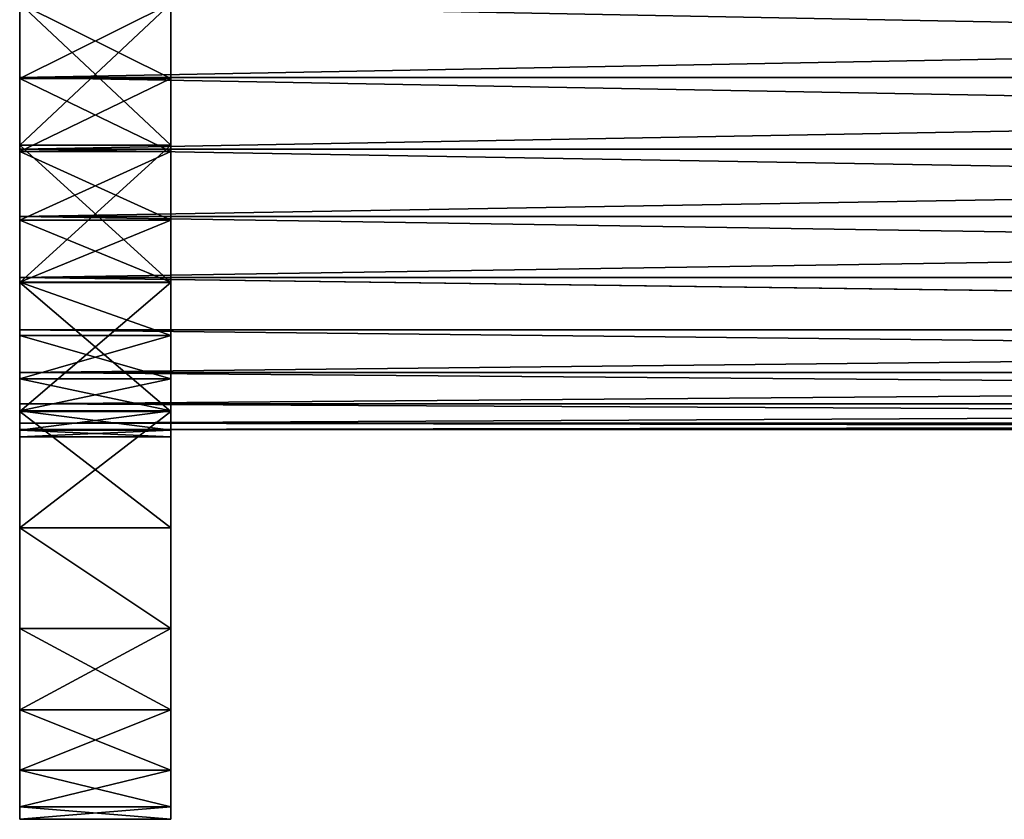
# Model space of a CAD drawing. Extents: x -0.1 to 19.2, y 0 to 39.3.
# Tile 1 of 215: x 0 to 3.3, y 20 to 22.7. Entities that reach past the tile are written whole.
import ezdxf

# ---------------------------------------------------------------- set-up
doc = ezdxf.new("R2010")
doc.units = 0
doc.header["$LTSCALE"] = 2.54
doc.layers.get('0').update_dxf_attribs({"color": 13, "linetype": 'CONTINUOUS'})

# ---------------------------------------------------------------- blocks, each defined once
blk = doc.blocks.new('OLTENS_MOLLE_WYLEWKA_WANNO')
at = {"color": 0}
for p, q in [((3.1667, 5.3554), (3.1667, 5.3554, 0.5)), ((3.1667, 5.3554), (3.1667, 5.3554, 0.5)), ((3.621, 5.2336), (3.621, 5.2336, 0.5)), ((3.621, 5.2336), (3.621, 5.2336, 0.5)), ((4.0473, 5.0349), (4.0473, 5.0349, 0.5)), ((4.0473, 5.0349), (4.0473, 5.0349, 0.5)), ((4.4325, 4.7651), (4.4325, 4.7651, 0.5)), ((4.4325, 4.7651), (4.4325, 4.7651, 0.5)), ((4.7651, 4.4325), (4.7651, 4.4325, 0.5)), ((4.7651, 4.4325), (4.7651, 4.4325, 0.5)), ((2.9471, 4.11, 0.5), (2.9471, 4.11)), ((2.9471, 4.11, 0.5), (2.9471, 4.11)), ((2.943, 4.0864, 13.0315), (2.943, 4.0864)), ((2.943, 4.0864, 13.0315), (2.943, 4.0864)), ((3.1885, 4.0453, 0.5), (3.1885, 4.0453)), ((3.1885, 4.0453, 0.5), (3.1885, 4.0453)), ((3.1803, 4.0228), (3.1803, 4.0228, 13.0301)), ((3.1803, 4.0228), (3.1803, 4.0228, 13.0301)), ((3.403, 3.9189), (3.403, 3.9189, 13.0277)), ((3.403, 3.9189), (3.403, 3.9189, 13.0277)), ((3.415, 3.9397, 0.5), (3.415, 3.9397)), ((3.415, 3.9397, 0.5), (3.415, 3.9397)), ((3.6197, 3.7964, 0.5), (3.6197, 3.7964)), ((3.6197, 3.7964, 0.5), (3.6197, 3.7964)), ((3.6043, 3.778), (3.6043, 3.778, 13.0245)), ((3.6043, 3.778), (3.6043, 3.778, 13.0245)), ((3.7964, 3.6197, 0.5), (3.7964, 3.6197)), ((3.7964, 3.6197, 0.5), (3.7964, 3.6197)), ((5.2336, 3.621), (5.2336, 3.621, 0.5)), ((5.2336, 3.621), (5.2336, 3.621, 0.5)), ((3.778, 3.6043), (3.778, 3.6043, 13.0206)), ((3.778, 3.6043), (3.778, 3.6043, 13.0206)), ((5.3554, 3.1667), (5.3554, 3.1667, 0.5)), ((5.3554, 3.1667), (5.3554, 3.1667, 0.5)), ((4.0864, 2.943), (4.0864, 2.943, 13.0056)), ((4.0864, 2.943), (4.0864, 2.943, 13.0056)), ((4.11, 2.9471, 0.5), (4.11, 2.9471)), ((4.11, 2.9471, 0.5), (4.11, 2.9471)), ((4.1078, 2.6982), (4.1078, 2.6982, 13)), ((4.1078, 2.6982), (4.1078, 2.6982, 13)), ((4.1318, 2.6982, 0.5), (4.1318, 2.6982)), ((4.1318, 2.6982, 0.5), (4.1318, 2.6982)), ((5.3964, 2.6982), (5.3964, 2.6982, 0.5)), ((5.3964, 2.6982), (5.3964, 2.6982, 0.5)), ((4.0864, 2.4534), (4.0864, 2.4534, 12.9944)), ((4.0864, 2.4534), (4.0864, 2.4534, 12.9944)), ((4.11, 2.4492, 0.5), (4.11, 2.4492)), ((4.11, 2.4492, 0.5), (4.11, 2.4492)), ((4.0228, 2.2161), (4.0228, 2.2161, 12.989)), ((4.0228, 2.2161), (4.0228, 2.2161, 12.989)), ((5.3554, 2.2296), (5.3554, 2.2296, 0.5)), ((5.3554, 2.2296), (5.3554, 2.2296, 0.5)), ((4.0453, 2.2079, 0.5), (4.0453, 2.2079)), ((4.0453, 2.2079, 0.5), (4.0453, 2.2079)), ((3.9189, 1.9934), (3.9189, 1.9934, 12.984)), ((3.9189, 1.9934), (3.9189, 1.9934, 12.984)), ((3.9397, 1.9814, 0.5), (3.9397, 1.9814)), ((3.9397, 1.9814, 0.5), (3.9397, 1.9814)), ((3.778, 1.7921), (3.778, 1.7921, 12.9794)), ((3.778, 1.7921), (3.778, 1.7921, 12.9794)), ((3.7964, 1.7767, 0.5), (3.7964, 1.7767)), ((3.7964, 1.7767, 0.5), (3.7964, 1.7767)), ((5.2336, 1.7753), (5.2336, 1.7753, 0.5)), ((5.2336, 1.7753), (5.2336, 1.7753, 0.5)), ((3.6043, 1.6184), (3.6043, 1.6184, 12.9755)), ((3.6043, 1.6184), (3.6043, 1.6184, 12.9755)), ((3.6197, 1.6, 0.5), (3.6197, 1.6)), ((3.6197, 1.6, 0.5), (3.6197, 1.6)), ((3.403, 1.4774), (3.403, 1.4774, 12.9723)), ((3.403, 1.4774), (3.403, 1.4774, 12.9723)), ((3.415, 1.4567, 0.5), (3.415, 1.4567)), ((3.415, 1.4567, 0.5), (3.415, 1.4567)), ((3.1803, 1.3736), (3.1803, 1.3736, 12.9699)), ((3.1803, 1.3736), (3.1803, 1.3736, 12.9699)), ((3.1885, 1.351, 0.5), (3.1885, 1.351)), ((3.1885, 1.351, 0.5), (3.1885, 1.351)), ((5.0349, 1.3491), (5.0349, 1.3491, 0.5)), ((5.0349, 1.3491), (5.0349, 1.3491, 0.5)), ((2.943, 1.31), (2.943, 1.31, 12.9685)), ((2.943, 1.31), (2.943, 1.31, 12.9685)), ((2.9471, 1.2864, 0.5), (2.9471, 1.2864)), ((2.9471, 1.2864, 0.5), (2.9471, 1.2864)), ((4.7651, 0.9638), (4.7651, 0.9638, 0.5)), ((4.7651, 0.9638), (4.7651, 0.9638, 0.5)), ((4.4325, 0.6313), (4.4325, 0.6313, 0.5)), ((4.4325, 0.6313), (4.4325, 0.6313, 0.5)), ((4.0473, 0.3615), (4.0473, 0.3615, 0.5)), ((4.0473, 0.3615), (4.0473, 0.3615, 0.5)), ((3.621, 0.1627), (3.621, 0.1627, 0.5)), ((3.621, 0.1627), (3.621, 0.1627, 0.5)), ((3.1667, 0.041), (3.1667, 0.041, 0.5)), ((3.1667, 0.041), (3.1667, 0.041, 0.5))]:
    blk.add_line(p, q, dxfattribs=at)
at = {"color": 41}
for p, q in [((5.0349, 4.0473), (5.0349, 4.0473, 0.5)), ((5.0349, 4.0473), (5.0349, 4.0473, 0.5)), ((3.9189, 3.403), (3.9189, 3.403, 13.016)), ((3.9189, 3.403), (3.9189, 3.403, 13.016)), ((3.9397, 3.415, 0.5), (3.9397, 3.415)), ((3.9397, 3.415, 0.5), (3.9397, 3.415)), ((4.0228, 3.1803), (4.0228, 3.1803, 13.011)), ((4.0228, 3.1803), (4.0228, 3.1803, 13.011)), ((4.0453, 3.1885, 0.5), (4.0453, 3.1885)), ((4.0453, 3.1885, 0.5), (4.0453, 3.1885))]:
    blk.add_line(p, q, dxfattribs=at)
at = {"color": 41, "extrusion": (0, -5.61189e-47, -1)}
for radius in [2.6982, 2.6982, 2.6982, 2.6982, 2.6982, 2.6982, 2.6982, 2.6982, 2.6982, 2.6982, 2.6982, 2.6982, 2.6982, 2.6982, 2.6982, 2.6982, 2.6982, 2.6982, 2.6982, 2.6982, 2.6982, 2.6982, 2.6982, 2.6982, 2.6982, 2.6982, 2.6982, 2.6982, 2.6982, 2.6982, 2.6982, 2.6982, 2.6982, 2.6982, 2.6982, 2.6982, 1.4096, 1.4096, 1.4096, 1.4096, 1.4096, 1.4096, 1.4096, 1.4096, 1.4096, 1.4096, 1.4096, 1.4096, 1.4096, 1.4096, 1.4096, 1.4096, 1.4096, 1.4096, 1.4096, 1.4096, 1.4096, 1.4096, 1.4096, 1.4096, 1.4096, 1.4096, 1.4096, 1.4096, 1.4096, 1.4096, 1.4096, 1.4096, 1.4096, 1.4096, 1.4096, 1.4096, 1.4096]:
    blk.add_circle((-2.6982, 2.6982), radius, dxfattribs=at)
at = {"color": 41, "extrusion": (-1.93861e-123, 3.73054e-200, -1)}
blk.add_circle((-2.6982, 2.6982), 1.4336, dxfattribs=at)
blk.add_circle((-2.6982, 2.6982), 1.4336, dxfattribs=at)
blk.add_circle((-2.6982, 2.6982), 1.4336, dxfattribs=at)
blk.add_circle((-2.6982, 2.6982), 1.4336, dxfattribs=at)
blk.add_circle((-2.6982, 2.6982), 1.4336, dxfattribs=at)
blk.add_circle((-2.6982, 2.6982), 1.4336, dxfattribs=at)
blk.add_circle((-2.6982, 2.6982), 1.4336, dxfattribs=at)
blk.add_circle((-2.6982, 2.6982), 1.4336, dxfattribs=at)
blk.add_circle((-2.6982, 2.6982), 1.4336, dxfattribs=at)
blk.add_circle((-2.6982, 2.6982), 1.4336, dxfattribs=at)
blk.add_circle((-2.6982, 2.6982), 1.4336, dxfattribs=at)
blk.add_circle((-2.6982, 2.6982), 1.4336, dxfattribs=at)
blk.add_circle((-2.6982, 2.6982), 1.4336, dxfattribs=at)
blk.add_circle((-2.6982, 2.6982), 1.4336, dxfattribs=at)
blk.add_circle((-2.6982, 2.6982), 1.4336, dxfattribs=at)
blk.add_circle((-2.6982, 2.6982), 1.4336, dxfattribs=at)
blk.add_circle((-2.6982, 2.6982), 1.4336, dxfattribs=at)
blk.add_circle((-2.6982, 2.6982), 1.4336, dxfattribs=at)
blk.add_circle((-2.6982, 2.6982), 1.4336, dxfattribs=at)
blk.add_circle((-2.6982, 2.6982), 1.4336, dxfattribs=at)
blk.add_circle((-2.6982, 2.6982), 1.4336, dxfattribs=at)
blk.add_circle((-2.6982, 2.6982), 1.4336, dxfattribs=at)
blk.add_circle((-2.6982, 2.6982), 1.4336, dxfattribs=at)
blk.add_circle((-2.6982, 2.6982), 1.4336, dxfattribs=at)
blk.add_circle((-2.6982, 2.6982), 1.4336, dxfattribs=at)
blk.add_circle((-2.6982, 2.6982), 1.4336, dxfattribs=at)
blk.add_circle((-2.6982, 2.6982), 1.4336, dxfattribs=at)
blk.add_circle((-2.6982, 2.6982), 1.4336, dxfattribs=at)
blk.add_circle((-2.6982, 2.6982), 1.4336, dxfattribs=at)
blk.add_circle((-2.6982, 2.6982), 1.4336, dxfattribs=at)
blk.add_circle((-2.6982, 2.6982), 1.4336, dxfattribs=at)
blk.add_circle((-2.6982, 2.6982), 1.4336, dxfattribs=at)
blk.add_circle((-2.6982, 2.6982), 1.4336, dxfattribs=at)
blk.add_circle((-2.6982, 2.6982), 1.4336, dxfattribs=at)
blk.add_circle((-2.6982, 2.6982), 1.4336, dxfattribs=at)
blk.add_circle((-2.6982, 2.6982), 1.4336, dxfattribs=at)
blk.add_circle((-2.6982, 2.6982), 1.4336, dxfattribs=at)
at = {"color": 41}
mesh = blk.add_polyface(dxfattribs=at)
corners = [(2.6982, 5.3964, 0.5), (3.1667, 5.3554), (2.6982, 5.3964), (3.1667, 5.3554, 0.5)]
mesh.append_faces([[corners[k] for k in face] for face in [(0, 1, 2), (1, 0, 3)]], dxfattribs={"vtx0": -1, "color": 41})
mesh = blk.add_polyface(dxfattribs=at)
corners = [(3.1667, 5.3554, 0.5), (3.621, 5.2336), (3.1667, 5.3554), (3.621, 5.2336, 0.5)]
mesh.append_faces([[corners[k] for k in face] for face in [(0, 1, 2), (1, 0, 3)]], dxfattribs={"vtx0": -1, "color": 41})
mesh = blk.add_polyface(dxfattribs=at)
corners = [(3.621, 5.2336, 0.5), (4.0473, 5.0349), (3.621, 5.2336), (4.0473, 5.0349, 0.5)]
mesh.append_faces([[corners[k] for k in face] for face in [(0, 1, 2), (1, 0, 3)]], dxfattribs={"vtx0": -1, "color": 41})
mesh = blk.add_polyface(dxfattribs=at)
corners = [(4.0473, 5.0349, 0.5), (4.4325, 4.7651), (4.0473, 5.0349), (4.4325, 4.7651, 0.5)]
mesh.append_faces([[corners[k] for k in face] for face in [(0, 1, 2), (1, 0, 3)]], dxfattribs={"vtx0": -1, "color": 41})
mesh = blk.add_polyface(dxfattribs=at)
corners = [(4.4325, 4.7651), (4.7651, 4.4325, 0.5), (4.7651, 4.4325), (4.4325, 4.7651, 0.5)]
mesh.append_faces([[corners[k] for k in face] for face in [(0, 1, 2), (1, 0, 3)]], dxfattribs={"vtx0": -1, "color": 41})
mesh = blk.add_polyface(dxfattribs=at)
corners = [(4.7651, 4.4325), (5.0349, 4.0473, 0.5), (5.0349, 4.0473), (4.7651, 4.4325, 0.5)]
mesh.append_faces([[corners[k] for k in face] for face in [(0, 1, 2), (1, 0, 3)]], dxfattribs={"vtx0": -1, "color": 41})
mesh = blk.add_polyface(dxfattribs=at)
corners = [(1.2864, 2.4492), (1.2864, 2.9471), (1.2646, 2.6982), (1.2886, 2.6982), (1.31, 2.4534), (1.351, 2.2079), (1.3736, 2.2161), (1.4567, 1.9814), (1.4774, 1.9934), (1.6, 1.7767), (1.6184, 1.7921), (1.7767, 1.6), (1.7921, 1.6184), (1.9814, 1.4567), (1.9934, 1.4774), (2.2079, 1.351), (2.2161, 1.3736), (2.4492, 1.2864), (2.4534, 1.31), (2.6982, 1.2646), (2.6982, 1.2886), (2.9471, 1.2864), (2.943, 1.31), (3.1803, 1.3736), (3.1885, 1.351), (3.403, 1.4774), (3.415, 1.4567), (3.6043, 1.6184), (3.6197, 1.6), (3.778, 1.7921), (3.7964, 1.7767), (3.9189, 1.9934), (3.9397, 1.9814), (4.0228, 2.2161), (4.0453, 2.2079), (4.0864, 2.4534), (4.11, 2.4492), (4.1078, 2.6982), (1.31, 2.943), (1.351, 3.1885), (1.3736, 3.1803), (1.4567, 3.415), (1.4774, 3.403), (1.6, 3.6197), (1.6184, 3.6043), (1.7767, 3.7964), (1.7921, 3.778), (1.9814, 3.9397), (1.9934, 3.9189), (2.2079, 4.0453), (2.2161, 4.0228), (2.4492, 4.11), (2.4534, 4.0864), (2.6982, 4.1318), (2.6982, 4.1078), (2.943, 4.0864), (2.9471, 4.11), (3.1803, 4.0228), (3.1885, 4.0453), (3.403, 3.9189), (3.415, 3.9397), (3.6043, 3.778), (3.6197, 3.7964), (3.778, 3.6043), (3.7964, 3.6197), (3.9189, 3.403), (3.9397, 3.415), (4.0228, 3.1803), (4.0453, 3.1885), (4.0864, 2.943), (4.11, 2.9471), (4.1318, 2.6982)]
mesh.append_faces([[corners[k] for k in face] for face in [(0, 1, 2), (70, 36, 71)]], dxfattribs={"vtx0": -1, "color": 41})
mesh.append_faces([[corners[k] for k in face] for face in [(3, 0, 4), (4, 5, 6), (6, 7, 8), (8, 9, 10), (10, 11, 12), (12, 13, 14), (14, 15, 16), (16, 17, 18), (18, 19, 20), (20, 21, 22), (22, 21, 23), (23, 24, 25), (25, 26, 27), (27, 28, 29), (29, 30, 31), (31, 32, 33), (33, 34, 35), (35, 36, 37), (1, 38, 39), (38, 1, 3), (39, 40, 41), (41, 42, 43), (43, 44, 45), (45, 46, 47), (47, 48, 49), (49, 50, 51), (51, 52, 53), (53, 55, 56), (56, 57, 58), (58, 59, 60), (60, 61, 62), (62, 63, 64), (64, 65, 66), (66, 67, 68), (68, 69, 70)]], dxfattribs={"vtx0": -1, "vtx1": -1, "color": 41})
mesh.append_faces([[corners[k] for k in face] for face in [(1, 0, 3), (70, 37, 36)]], dxfattribs={"vtx0": -1, "vtx1": -1, "vtx2": -1, "color": 41})
mesh.append_faces([[corners[k] for k in face] for face in [(4, 0, 5), (6, 5, 7), (8, 7, 9), (10, 9, 11), (12, 11, 13), (14, 13, 15), (16, 15, 17), (18, 17, 19), (20, 19, 21), (23, 21, 24), (25, 24, 26), (27, 26, 28), (29, 28, 30), (31, 30, 32), (33, 32, 34), (35, 34, 36), (39, 38, 40), (41, 40, 42), (43, 42, 44), (45, 44, 46), (47, 46, 48), (49, 48, 50), (51, 50, 52), (53, 52, 54), (53, 54, 55), (56, 55, 57), (58, 57, 59), (60, 59, 61), (62, 61, 63), (64, 63, 65), (66, 65, 67), (68, 67, 69), (70, 69, 37)]], dxfattribs={"vtx0": -1, "vtx2": -1, "color": 41})
mesh = blk.add_polyface(dxfattribs=at)
corners = [(2.9471, 4.11, 0.5), (2.6982, 4.1318), (2.9471, 4.11), (2.6982, 4.1318, 0.5)]
mesh.append_faces([[corners[k] for k in face] for face in [(0, 1, 2), (1, 0, 3)]], dxfattribs={"vtx0": -1, "color": 41})
mesh = blk.add_polyface(dxfattribs=at)
corners = [(2.6982, 4.1078, 13.032), (2.943, 4.0864), (2.6982, 4.1078), (2.943, 4.0864, 13.0315)]
mesh.append_faces([[corners[k] for k in face] for face in [(0, 1, 2), (1, 0, 3)]], dxfattribs={"vtx0": -1, "color": 41})
mesh = blk.add_polyface(dxfattribs=at)
corners = [(3.1885, 4.0453, 0.5), (2.9471, 4.11), (3.1885, 4.0453), (2.9471, 4.11, 0.5)]
mesh.append_faces([[corners[k] for k in face] for face in [(0, 1, 2), (1, 0, 3)]], dxfattribs={"vtx0": -1, "color": 41})
mesh = blk.add_polyface(dxfattribs=at)
corners = [(2.943, 4.0864, 13.0315), (3.1803, 4.0228), (2.943, 4.0864), (3.1803, 4.0228, 13.0301)]
mesh.append_faces([[corners[k] for k in face] for face in [(0, 1, 2), (1, 0, 3)]], dxfattribs={"vtx0": -1, "color": 41})
mesh = blk.add_polyface(dxfattribs=at)
corners = [(3.415, 3.9397, 0.5), (3.1885, 4.0453), (3.415, 3.9397), (3.1885, 4.0453, 0.5)]
mesh.append_faces([[corners[k] for k in face] for face in [(0, 1, 2), (1, 0, 3)]], dxfattribs={"vtx0": -1, "color": 41})
mesh = blk.add_polyface(dxfattribs=at)
corners = [(5.0349, 4.0473), (5.2336, 3.621, 0.5), (5.2336, 3.621), (5.0349, 4.0473, 0.5)]
mesh.append_faces([[corners[k] for k in face] for face in [(0, 1, 2), (1, 0, 3)]], dxfattribs={"vtx0": -1, "color": 41})
mesh = blk.add_polyface(dxfattribs=at)
corners = [(3.1803, 4.0228, 13.0301), (3.403, 3.9189), (3.1803, 4.0228), (3.403, 3.9189, 13.0277)]
mesh.append_faces([[corners[k] for k in face] for face in [(0, 1, 2), (1, 0, 3)]], dxfattribs={"vtx0": -1, "color": 41})
mesh = blk.add_polyface(dxfattribs=at)
corners = [(3.403, 3.9189, 13.0277), (3.6043, 3.778), (3.403, 3.9189), (3.6043, 3.778, 13.0245)]
mesh.append_faces([[corners[k] for k in face] for face in [(0, 1, 2), (1, 0, 3)]], dxfattribs={"vtx0": -1, "color": 41})
mesh = blk.add_polyface(dxfattribs=at)
corners = [(3.6197, 3.7964, 0.5), (3.415, 3.9397), (3.6197, 3.7964), (3.415, 3.9397, 0.5)]
mesh.append_faces([[corners[k] for k in face] for face in [(0, 1, 2), (1, 0, 3)]], dxfattribs={"vtx0": -1, "color": 41})
mesh = blk.add_polyface(dxfattribs=at)
corners = [(3.7964, 3.6197, 0.5), (3.6197, 3.7964), (3.7964, 3.6197), (3.6197, 3.7964, 0.5)]
mesh.append_faces([[corners[k] for k in face] for face in [(0, 1, 2), (1, 0, 3)]], dxfattribs={"vtx0": -1, "color": 41})
mesh = blk.add_polyface(dxfattribs=at)
corners = [(3.6043, 3.778), (3.778, 3.6043, 13.0206), (3.778, 3.6043), (3.6043, 3.778, 13.0245)]
mesh.append_faces([[corners[k] for k in face] for face in [(0, 1, 2), (1, 0, 3)]], dxfattribs={"vtx0": -1, "color": 41})
mesh = blk.add_polyface(dxfattribs=at)
corners = [(3.7964, 3.6197, 0.5), (3.9397, 3.415), (3.9397, 3.415, 0.5), (3.7964, 3.6197)]
mesh.append_faces([[corners[k] for k in face] for face in [(0, 1, 2), (1, 0, 3)]], dxfattribs={"vtx0": -1, "color": 41})
mesh = blk.add_polyface(dxfattribs=at)
corners = [(5.2336, 3.621), (5.3554, 3.1667, 0.5), (5.3554, 3.1667), (5.2336, 3.621, 0.5)]
mesh.append_faces([[corners[k] for k in face] for face in [(0, 1, 2), (1, 0, 3)]], dxfattribs={"vtx0": -1, "color": 41})
mesh = blk.add_polyface(dxfattribs=at)
corners = [(3.778, 3.6043), (3.9189, 3.403, 13.016), (3.9189, 3.403), (3.778, 3.6043, 13.0206)]
mesh.append_faces([[corners[k] for k in face] for face in [(0, 1, 2), (1, 0, 3)]], dxfattribs={"vtx0": -1, "color": 41})
mesh = blk.add_polyface(dxfattribs=at)
corners = [(3.9189, 3.403), (4.0228, 3.1803, 13.011), (4.0228, 3.1803), (3.9189, 3.403, 13.016)]
mesh.append_faces([[corners[k] for k in face] for face in [(0, 1, 2), (1, 0, 3)]], dxfattribs={"vtx0": -1, "color": 41})
mesh = blk.add_polyface(dxfattribs=at)
corners = [(3.9397, 3.415, 0.5), (4.0453, 3.1885), (4.0453, 3.1885, 0.5), (3.9397, 3.415)]
mesh.append_faces([[corners[k] for k in face] for face in [(0, 1, 2), (1, 0, 3)]], dxfattribs={"vtx0": -1, "color": 41})
mesh = blk.add_polyface(dxfattribs=at)
corners = [(4.0228, 3.1803), (4.0864, 2.943, 13.0056), (4.0864, 2.943), (4.0228, 3.1803, 13.011)]
mesh.append_faces([[corners[k] for k in face] for face in [(0, 1, 2), (1, 0, 3)]], dxfattribs={"vtx0": -1, "color": 41})
mesh = blk.add_polyface(dxfattribs=at)
corners = [(4.0453, 3.1885, 0.5), (4.11, 2.9471), (4.11, 2.9471, 0.5), (4.0453, 3.1885)]
mesh.append_faces([[corners[k] for k in face] for face in [(0, 1, 2), (1, 0, 3)]], dxfattribs={"vtx0": -1, "color": 41})
mesh = blk.add_polyface(dxfattribs=at)
corners = [(5.3554, 3.1667), (5.3964, 2.6982, 0.5), (5.3964, 2.6982), (5.3554, 3.1667, 0.5)]
mesh.append_faces([[corners[k] for k in face] for face in [(0, 1, 2), (1, 0, 3)]], dxfattribs={"vtx0": -1, "color": 41})
mesh = blk.add_polyface(dxfattribs=at)
corners = [(4.0864, 2.943), (4.1078, 2.6982, 13), (4.1078, 2.6982), (4.0864, 2.943, 13.0056)]
mesh.append_faces([[corners[k] for k in face] for face in [(0, 1, 2), (1, 0, 3)]], dxfattribs={"vtx0": -1, "color": 41})
mesh = blk.add_polyface(dxfattribs=at)
corners = [(4.11, 2.9471, 0.5), (4.1318, 2.6982), (4.1318, 2.6982, 0.5), (4.11, 2.9471)]
mesh.append_faces([[corners[k] for k in face] for face in [(0, 1, 2), (1, 0, 3)]], dxfattribs={"vtx0": -1, "color": 41})
mesh = blk.add_polyface(dxfattribs=at)
corners = [(4.1078, 2.6982), (4.0864, 2.4534, 12.9944), (4.0864, 2.4534), (4.1078, 2.6982, 13)]
mesh.append_faces([[corners[k] for k in face] for face in [(0, 1, 2), (1, 0, 3)]], dxfattribs={"vtx0": -1, "color": 41})
mesh = blk.add_polyface(dxfattribs=at)
corners = [(4.1318, 2.6982, 0.5), (4.11, 2.4492), (4.11, 2.4492, 0.5), (4.1318, 2.6982)]
mesh.append_faces([[corners[k] for k in face] for face in [(0, 1, 2), (1, 0, 3)]], dxfattribs={"vtx0": -1, "color": 41})
mesh = blk.add_polyface(dxfattribs=at)
corners = [(5.3964, 2.6982), (5.3554, 2.2296, 0.5), (5.3554, 2.2296), (5.3964, 2.6982, 0.5)]
mesh.append_faces([[corners[k] for k in face] for face in [(0, 1, 2), (1, 0, 3)]], dxfattribs={"vtx0": -1, "color": 41})
mesh = blk.add_polyface(dxfattribs=at)
corners = [(4.0864, 2.4534), (4.0228, 2.2161, 12.989), (4.0228, 2.2161), (4.0864, 2.4534, 12.9944)]
mesh.append_faces([[corners[k] for k in face] for face in [(0, 1, 2), (1, 0, 3)]], dxfattribs={"vtx0": -1, "color": 41})
mesh = blk.add_polyface(dxfattribs=at)
corners = [(4.11, 2.4492, 0.5), (4.0453, 2.2079), (4.0453, 2.2079, 0.5), (4.11, 2.4492)]
mesh.append_faces([[corners[k] for k in face] for face in [(0, 1, 2), (1, 0, 3)]], dxfattribs={"vtx0": -1, "color": 41})
mesh = blk.add_polyface(dxfattribs=at)
corners = [(4.0228, 2.2161), (3.9189, 1.9934, 12.984), (3.9189, 1.9934), (4.0228, 2.2161, 12.989)]
mesh.append_faces([[corners[k] for k in face] for face in [(0, 1, 2), (1, 0, 3)]], dxfattribs={"vtx0": -1, "color": 41})
mesh = blk.add_polyface(dxfattribs=at)
corners = [(5.3554, 2.2296), (5.2336, 1.7753, 0.5), (5.2336, 1.7753), (5.3554, 2.2296, 0.5)]
mesh.append_faces([[corners[k] for k in face] for face in [(0, 1, 2), (1, 0, 3)]], dxfattribs={"vtx0": -1, "color": 41})
mesh = blk.add_polyface(dxfattribs=at)
corners = [(4.0453, 2.2079, 0.5), (3.9397, 1.9814), (3.9397, 1.9814, 0.5), (4.0453, 2.2079)]
mesh.append_faces([[corners[k] for k in face] for face in [(0, 1, 2), (1, 0, 3)]], dxfattribs={"vtx0": -1, "color": 41})
mesh = blk.add_polyface(dxfattribs=at)
corners = [(3.9189, 1.9934), (3.778, 1.7921, 12.9794), (3.778, 1.7921), (3.9189, 1.9934, 12.984)]
mesh.append_faces([[corners[k] for k in face] for face in [(0, 1, 2), (1, 0, 3)]], dxfattribs={"vtx0": -1, "color": 41})
mesh = blk.add_polyface(dxfattribs=at)
corners = [(3.9397, 1.9814, 0.5), (3.7964, 1.7767), (3.7964, 1.7767, 0.5), (3.9397, 1.9814)]
mesh.append_faces([[corners[k] for k in face] for face in [(0, 1, 2), (1, 0, 3)]], dxfattribs={"vtx0": -1, "color": 41})
mesh = blk.add_polyface(dxfattribs=at)
corners = [(3.778, 1.7921, 12.9794), (3.6043, 1.6184), (3.778, 1.7921), (3.6043, 1.6184, 12.9755)]
mesh.append_faces([[corners[k] for k in face] for face in [(0, 1, 2), (1, 0, 3)]], dxfattribs={"vtx0": -1, "color": 41})
mesh = blk.add_polyface(dxfattribs=at)
corners = [(3.7964, 1.7767, 0.5), (3.6197, 1.6), (3.6197, 1.6, 0.5), (3.7964, 1.7767)]
mesh.append_faces([[corners[k] for k in face] for face in [(0, 1, 2), (1, 0, 3)]], dxfattribs={"vtx0": -1, "color": 41})
mesh = blk.add_polyface(dxfattribs=at)
corners = [(5.2336, 1.7753), (5.0349, 1.3491, 0.5), (5.0349, 1.3491), (5.2336, 1.7753, 0.5)]
mesh.append_faces([[corners[k] for k in face] for face in [(0, 1, 2), (1, 0, 3)]], dxfattribs={"vtx0": -1, "color": 41})
mesh = blk.add_polyface(dxfattribs=at)
corners = [(3.6043, 1.6184, 12.9755), (3.403, 1.4774), (3.6043, 1.6184), (3.403, 1.4774, 12.9723)]
mesh.append_faces([[corners[k] for k in face] for face in [(0, 1, 2), (1, 0, 3)]], dxfattribs={"vtx0": -1, "color": 41})
mesh = blk.add_polyface(dxfattribs=at)
corners = [(3.415, 1.4567, 0.5), (3.6197, 1.6), (3.415, 1.4567), (3.6197, 1.6, 0.5)]
mesh.append_faces([[corners[k] for k in face] for face in [(0, 1, 2), (1, 0, 3)]], dxfattribs={"vtx0": -1, "color": 41})
mesh = blk.add_polyface(dxfattribs=at)
corners = [(3.403, 1.4774, 12.9723), (3.1803, 1.3736), (3.403, 1.4774), (3.1803, 1.3736, 12.9699)]
mesh.append_faces([[corners[k] for k in face] for face in [(0, 1, 2), (1, 0, 3)]], dxfattribs={"vtx0": -1, "color": 41})
mesh = blk.add_polyface(dxfattribs=at)
corners = [(3.1885, 1.351, 0.5), (3.415, 1.4567), (3.1885, 1.351), (3.415, 1.4567, 0.5)]
mesh.append_faces([[corners[k] for k in face] for face in [(0, 1, 2), (1, 0, 3)]], dxfattribs={"vtx0": -1, "color": 41})
mesh = blk.add_polyface(dxfattribs=at)
corners = [(3.1803, 1.3736, 12.9699), (2.943, 1.31), (3.1803, 1.3736), (2.943, 1.31, 12.9685)]
mesh.append_faces([[corners[k] for k in face] for face in [(0, 1, 2), (1, 0, 3)]], dxfattribs={"vtx0": -1, "color": 41})
mesh = blk.add_polyface(dxfattribs=at)
corners = [(2.9471, 1.2864, 0.5), (3.1885, 1.351), (2.9471, 1.2864), (3.1885, 1.351, 0.5)]
mesh.append_faces([[corners[k] for k in face] for face in [(0, 1, 2), (1, 0, 3)]], dxfattribs={"vtx0": -1, "color": 41})
mesh = blk.add_polyface(dxfattribs=at)
corners = [(5.0349, 1.3491), (4.7651, 0.9638, 0.5), (4.7651, 0.9638), (5.0349, 1.3491, 0.5)]
mesh.append_faces([[corners[k] for k in face] for face in [(0, 1, 2), (1, 0, 3)]], dxfattribs={"vtx0": -1, "color": 41})
mesh = blk.add_polyface(dxfattribs=at)
corners = [(2.943, 1.31, 12.9685), (2.6982, 1.2886), (2.943, 1.31), (2.6982, 1.2886, 12.968)]
mesh.append_faces([[corners[k] for k in face] for face in [(0, 1, 2), (1, 0, 3)]], dxfattribs={"vtx0": -1, "color": 41})
mesh = blk.add_polyface(dxfattribs=at)
corners = [(2.6982, 1.2646, 0.5), (2.9471, 1.2864), (2.6982, 1.2646), (2.9471, 1.2864, 0.5)]
mesh.append_faces([[corners[k] for k in face] for face in [(0, 1, 2), (1, 0, 3)]], dxfattribs={"vtx0": -1, "color": 41})
mesh = blk.add_polyface(dxfattribs=at)
corners = [(4.7651, 0.9638, 0.5), (4.4325, 0.6313), (4.7651, 0.9638), (4.4325, 0.6313, 0.5)]
mesh.append_faces([[corners[k] for k in face] for face in [(0, 1, 2), (1, 0, 3)]], dxfattribs={"vtx0": -1, "color": 41})
mesh = blk.add_polyface(dxfattribs=at)
corners = [(4.4325, 0.6313, 0.5), (4.0473, 0.3615), (4.4325, 0.6313), (4.0473, 0.3615, 0.5)]
mesh.append_faces([[corners[k] for k in face] for face in [(0, 1, 2), (1, 0, 3)]], dxfattribs={"vtx0": -1, "color": 41})
mesh = blk.add_polyface(dxfattribs=at)
corners = [(4.0473, 0.3615, 0.5), (3.621, 0.1627), (4.0473, 0.3615), (3.621, 0.1627, 0.5)]
mesh.append_faces([[corners[k] for k in face] for face in [(0, 1, 2), (1, 0, 3)]], dxfattribs={"vtx0": -1, "color": 41})
mesh = blk.add_polyface(dxfattribs=at)
corners = [(3.621, 0.1627, 0.5), (3.1667, 0.041), (3.621, 0.1627), (3.1667, 0.041, 0.5)]
mesh.append_faces([[corners[k] for k in face] for face in [(0, 1, 2), (1, 0, 3)]], dxfattribs={"vtx0": -1, "color": 41})
mesh = blk.add_polyface(dxfattribs=at)
corners = [(3.1667, 0.041, 0.5), (2.6982, 0), (3.1667, 0.041), (2.6982, 0, 0.5)]
mesh.append_faces([[corners[k] for k in face] for face in [(0, 1, 2), (1, 0, 3)]], dxfattribs={"vtx0": -1, "color": 41})
blk = doc.blocks.new('GRUPUJ_55')
at = {"color": 7, "extrusion": (-1, -1.53143e-15, 5.61189e-47), "zscale": -1}
blk.add_blockref('OLTENS_MOLLE_WYLEWKA_WANNO', (-25.433, 51.6627), dxfattribs=at)

msp = doc.modelspace()

# ---------------------------------------------------------------- block references
at = {"color": 0}
msp.add_blockref('GRUPUJ_55', (0, 0), dxfattribs=at)

doc.saveas('drawing.dxf')
